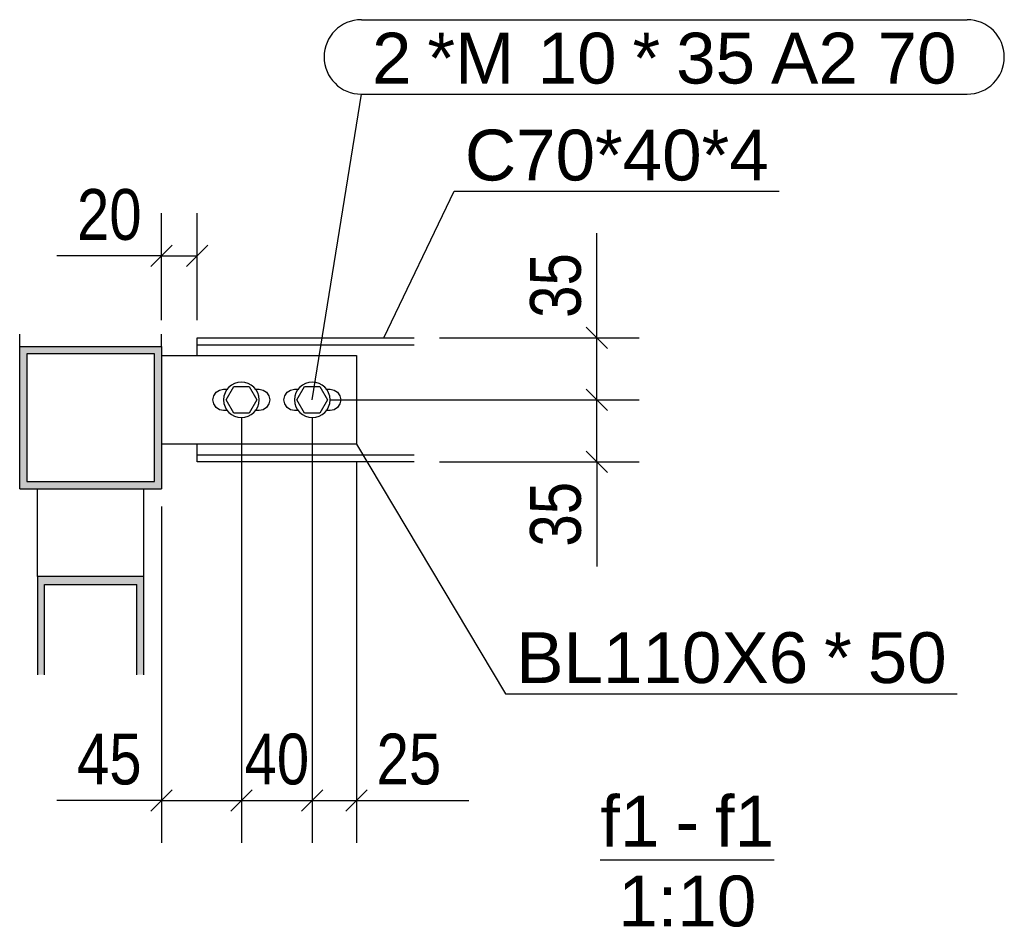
# Model space of a CAD drawing. Header units: millimetres. Extents: x 60 to 119230, y 44 to 9810.
# Tile 29 of 33: x 93772 to 94327, y 44 to 556. Entities that reach past the tile are written whole.
import ezdxf

# ---------------------------------------------------------------- set-up
doc = ezdxf.new("R2010")
doc.units = ezdxf.units.MM
doc.styles.add('Arial', font='ARIAL.TTF', dxfattribs={"height": 0.2})
doc.styles.add('Arial Narrow', font='ARIALN.TTF', dxfattribs={"height": 0.2})

# ---------------------------------------------------------------- blocks, each defined once
blk = doc.blocks.new('Part-36948 - 36942')
at = {"color": 7}
for p, q in [((93852.1, 366.87), (93962.1, 366.87)), ((93962.1, 366.87), (93962.1, 316.87)), ((93962.1, 316.87), (93852.1, 316.87))]:
    blk.add_line(p, q, dxfattribs=at)
blk = doc.blocks.new('Part-36943 - 36942')
h = blk.add_hatch(color=6)
h.paths.add_polyline_path([(93852.1, 371.89), (93772.1, 371.89), (93772.1, 291.79), (93852.1, 291.79)])
h.paths.add_polyline_path([(93776.1, 295.8), (93776.1, 367.89), (93848.1, 367.89), (93848.1, 295.8)])
at = {"color": 7}
for p, q in [((93772.1, 371.89), (93772.1, 378.96)), ((93852.1, 371.89), (93852.1, 378.96)), ((93772.1, 371.89), (93852.1, 371.89)), ((93772.1, 291.79), (93772.1, 371.89)), ((93848.1, 367.89), (93776.1, 367.89)), ((93776.1, 367.89), (93776.1, 295.8)), ((93848.1, 295.8), (93848.1, 367.89)), ((93852.1, 371.89), (93852.1, 291.79)), ((93776.1, 295.8), (93848.1, 295.8)), ((93772.1, 291.79), (93852.1, 291.79))]:
    blk.add_line(p, q, dxfattribs=at)
blk = doc.blocks.new('Part-36944 - 36942')
blk.add_hatch(color=6).paths.add_polyline_path([(93838.1, 186.93), (93842.1, 186.93), (93842.1, 242.33), (93782.1, 242.33), (93782.1, 186.93), (93786.1, 186.93), (93786.1, 237.81), (93838.1, 237.81)])
at = {"color": 7}
for p, q in [((93782.1, 242.33), (93782.1, 291.79)), ((93842.1, 242.33), (93842.1, 291.79)), ((93842.1, 242.33), (93782.1, 242.33)), ((93782.1, 242.33), (93782.1, 186.93)), ((93842.1, 186.93), (93842.1, 242.33)), ((93786.1, 186.93), (93786.1, 237.81)), ((93786.1, 237.81), (93838.1, 237.81)), ((93838.1, 186.93), (93838.1, 237.81))]:
    blk.add_line(p, q, dxfattribs=at)
blk = doc.blocks.new('Part-36946 - 36942')
at = {"color": 7}
for p, q in [((93872.1, 376.87), (93994.51, 376.87)), ((93872.1, 366.87), (93872.1, 376.87)), ((93872.1, 372.87), (93994.51, 372.87)), ((93872.1, 310.87), (93872.1, 316.87)), ((93872.1, 310.87), (93994.51, 310.87)), ((93872.1, 306.87), (93872.1, 310.87)), ((93994.51, 306.87), (93872.1, 306.87))]:
    blk.add_line(p, q, dxfattribs=at)
blk = doc.blocks.new('Bolt-36949 - 36942')
at = {"color": 136}
for p, q in [((93881.56, 344.17), (93882.86, 346.12)), ((93882.86, 346.12), (93884.8, 347.42)), ((93884.8, 347.42), (93887.1, 347.87)), ((93887.1, 347.87), (93889.44, 347.87)), ((93888.44, 341.87), (93892.77, 349.37)), ((93892.77, 349.37), (93901.43, 349.37)), ((93901.43, 349.37), (93905.76, 341.87)), ((93904.76, 347.87), (93907.1, 347.87)), ((93907.1, 347.87), (93909.4, 347.42)), ((93909.4, 347.42), (93911.34, 346.12)), ((93911.34, 346.12), (93912.64, 344.17)), ((93921.56, 344.17), (93922.86, 346.12)), ((93922.86, 346.12), (93924.8, 347.42)), ((93924.8, 347.42), (93927.1, 347.87)), ((93927.1, 347.87), (93929.44, 347.87)), ((93928.44, 341.87), (93932.77, 349.37)), ((93932.77, 349.37), (93941.43, 349.37)), ((93941.43, 349.37), (93945.76, 341.87)), ((93944.76, 347.87), (93947.1, 347.87)), ((93947.1, 347.87), (93949.4, 347.42)), ((93949.4, 347.42), (93951.34, 346.12)), ((93951.34, 346.12), (93952.64, 344.17)), ((93881.1, 341.87), (93881.56, 344.17)), ((93881.56, 339.58), (93881.1, 341.87)), ((93882.86, 337.63), (93881.56, 339.58)), ((93892.77, 334.37), (93888.44, 341.87)), ((93905.76, 341.87), (93901.43, 334.37)), ((93912.64, 339.58), (93911.34, 337.63)), ((93912.64, 344.17), (93913.1, 341.87)), ((93913.1, 341.87), (93912.64, 339.58)), ((93921.1, 341.87), (93921.56, 344.17)), ((93921.56, 339.58), (93921.1, 341.87)), ((93922.86, 337.63), (93921.56, 339.58)), ((93932.77, 334.37), (93928.44, 341.87)), ((93945.76, 341.87), (93941.43, 334.37)), ((93952.64, 339.58), (93951.34, 337.63)), ((93952.64, 344.17), (93953.1, 341.87)), ((93953.1, 341.87), (93952.64, 339.58)), ((93884.8, 336.33), (93882.86, 337.63)), ((93887.1, 335.87), (93884.8, 336.33)), ((93889.44, 335.87), (93887.1, 335.87)), ((93901.43, 334.37), (93892.77, 334.37)), ((93907.1, 335.87), (93904.76, 335.87)), ((93909.4, 336.33), (93907.1, 335.87)), ((93911.34, 337.63), (93909.4, 336.33)), ((93924.8, 336.33), (93922.86, 337.63)), ((93927.1, 335.87), (93924.8, 336.33)), ((93929.44, 335.87), (93927.1, 335.87)), ((93941.43, 334.37), (93932.77, 334.37)), ((93947.1, 335.87), (93944.76, 335.87)), ((93949.4, 336.33), (93947.1, 335.87)), ((93951.34, 337.63), (93949.4, 336.33))]:
    blk.add_line(p, q, dxfattribs=at)
for centre, start, end in [((93897.1, 341.87), 360, 180), ((93937.1, 341.87), 360, 180), ((93897.1, 341.87), 180, 360), ((93937.1, 341.87), 180, 360)]:
    blk.add_arc(centre, 10, start, end, dxfattribs=at)
blk = doc.blocks.new('StraightDimension-36986 - 36942')
at = {"color": 174}
for p, q in [((93897.1, 331.87), (93897.1, 92.05)), ((93937.1, 331.87), (93937.1, 92.05)), ((93903.1, 122.05), (93891.1, 110.05)), ((93931.1, 110.05), (93943.1, 122.05)), ((93897.1, 116.05), (93937.1, 116.05))]:
    blk.add_line(p, q, dxfattribs=at)
at = {"color": 30, "style": 'Arial Narrow'}
blk.add_text('40', height=28.633, dxfattribs=at).set_placement((93898.86, 125.05))
blk = doc.blocks.new('StraightDimension-36987 - 36942')
at = {"color": 174}
for p, q in [((93897.1, 331.87), (93897.1, 92.05)), ((93852.1, 281.79), (93852.1, 92.05)), ((93858.1, 122.05), (93846.1, 110.05)), ((93891.1, 110.05), (93903.1, 122.05)), ((93852.1, 116.05), (93793.13, 116.05)), ((93852.1, 116.05), (93793.13, 116.05)), ((93852.1, 116.05), (93897.1, 116.05))]:
    blk.add_line(p, q, dxfattribs=at)
at = {"color": 30, "style": 'Arial Narrow'}
blk.add_text('45', height=28.633, dxfattribs=at).set_placement((93804.38, 125.05))
blk = doc.blocks.new('StraightDimension-37035 - 36942')
at = {"color": 174}
for p, q in [((93852.1, 386.87), (93852.1, 447.1)), ((93872.1, 386.87), (93872.1, 447.1)), ((93858.1, 429.1), (93846.1, 417.1)), ((93866.1, 417.1), (93878.1, 429.1)), ((93852.1, 423.1), (93793.13, 423.1)), ((93852.1, 423.1), (93793.13, 423.1)), ((93852.1, 423.1), (93872.1, 423.1))]:
    blk.add_line(p, q, dxfattribs=at)
at = {"color": 30, "style": 'Arial Narrow'}
blk.add_text('20', height=28.633, dxfattribs=at).set_placement((93804.38, 432.1))

msp = doc.modelspace()

# ---------------------------------------------------------------- linework, layer by layer
at = {"color": 136}
for p, q in [((93964.76, 556.22), (94306.33, 556.22)), ((93937.1, 341.87), (93964.76, 514.22)), ((93964.76, 514.22), (94306.33, 514.22)), ((93977.49, 376.87), (94017.14, 459.57)), ((94017.14, 459.57), (94200.42, 459.57)), ((93962.1, 316.87), (94046.09, 176.21)), ((94046.09, 176.21), (94300.8, 176.21))]:
    msp.add_line(p, q, dxfattribs=at)
at = {"color": 174}
for p, q in [((94097.51, 376.87), (94097.51, 435.85)), ((94097.51, 376.87), (94097.51, 435.85)), ((94103.51, 370.87), (94091.51, 382.87)), ((94008.8, 376.87), (94121.51, 376.87)), ((94097.51, 341.87), (94097.51, 376.87)), ((94091.51, 347.87), (94103.51, 335.87)), ((94103.51, 335.87), (94091.51, 347.87)), ((93947.1, 341.87), (94121.51, 341.87)), ((93947.1, 341.87), (94121.51, 341.87)), ((94097.51, 306.87), (94097.51, 341.87)), ((93937.1, 331.87), (93937.1, 92.05)), ((94091.51, 312.87), (94103.51, 300.87)), ((93962.1, 306.87), (93962.1, 92.05)), ((94008.8, 306.87), (94121.51, 306.87)), ((94097.51, 306.87), (94097.51, 247.9)), ((94097.51, 306.87), (94097.51, 247.9)), ((93943.1, 122.05), (93931.1, 110.05)), ((93956.1, 110.05), (93968.1, 122.05)), ((93937.1, 116.05), (93962.1, 116.05)), ((93962.1, 116.05), (94025.36, 116.05)), ((93962.1, 116.05), (94025.36, 116.05))]:
    msp.add_line(p, q, dxfattribs=at)
at = {"color": 5}
msp.add_line((94099.5, 82.5), (94197.55, 82.5), dxfattribs=at)
at = {"color": 136}
for centre, start, end in [((93964.76, 535.22), 90, 270), ((94306.33, 535.22), 270, 90)]:
    msp.add_arc(centre, 21, start, end, dxfattribs=at)

# ---------------------------------------------------------------- block references
for name in ['StraightDimension-37035 - 36942', 'Part-36943 - 36942', 'Part-36946 - 36942', 'Part-36948 - 36942', 'Bolt-36949 - 36942', 'StraightDimension-36987 - 36942', 'StraightDimension-36986 - 36942', 'Part-36944 - 36942']:
    msp.add_blockref(name, (0, 0))

# ---------------------------------------------------------------- texts
at = {"color": 30}
for s, height, style, p in [('*M', 28.652, 'Arial', (94002.01, 520.22)), ('*', 28.65, 'Arial', (94117.69, 520.22)), ('2', 28.65, 'Arial', (93970.76, 520.22)), ('10', 28.652, 'Arial', (94064.19, 520.22)), ('35', 28.652, 'Arial', (94142.26, 520.22)), ('A2 70', 28.652, 'Arial', (94195.77, 520.22)), ('C70*40*4', 28.652, 'Arial', (94023.14, 465.57)), ('BL110X6', 28.652, 'Arial', (94052.09, 182.21)), ('*', 28.65, 'Arial', (94225.73, 182.21)), ('50', 28.652, 'Arial', (94250.3, 182.21)), ('25', 28.633, 'Arial Narrow', (93973.35, 125.05))]:
    msp.add_text(s, height=height, dxfattribs=dict(at, style=style)).set_placement(p)
at = {"color": 30, "style": 'Arial Narrow'}
for p in [(94088.51, 388.12), (94088.51, 259.15)]:
    msp.add_text('35', height=28.633, rotation=90.0002, dxfattribs=at).set_placement(p)
at = {"color": 5, "style": 'Arial'}
for s, height, p in [('f1', 28.652, (94099.5, 90)), ('f1', 28.652, (94164.18, 90)), ('-', 28.65, (94141.87, 90)), ('1:10', 28.652, (94109.59, 45))]:
    msp.add_text(s, height=height, dxfattribs=at).set_placement(p)

doc.saveas('drawing.dxf')
